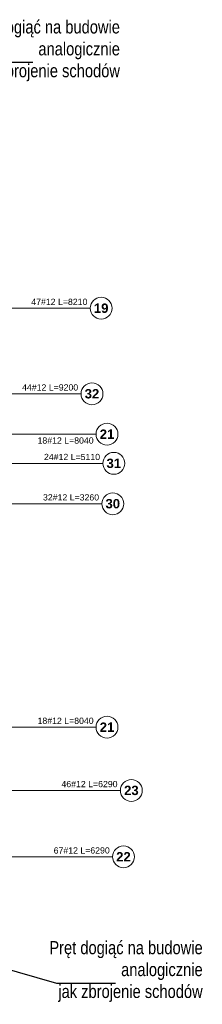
# Model space of a CAD drawing. Extents: x -1474 to 1750831, y -670488 to 75879.
# Tile 12 of 14: x 1733647 to 1736569, y -667202 to -651458. Entities that reach past the tile are written whole.
import ezdxf
from ezdxf import colors
from ezdxf.entities.mleader import LeaderData, LeaderLine
from ezdxf.math import Vec2, Vec3

# ---------------------------------------------------------------- set-up
doc = ezdxf.new("R2010")
doc.units = 0
doc.header["$LTSCALE"] = 10
doc.header["$MEASUREMENT"] = 0
doc.layers.add('P-linia słupy drewno', color=2, linetype='Continuous', lineweight=53)
doc.layers.add('RCAD_opis rozkładu', color=7, linetype='Continuous')
doc.styles.add('_Fd Opis', font='arial.ttf', dxfattribs={"width": 0.9})
doc.styles.add('style1', font='arial.ttf')
doc.styles.add('style3', font='arialbd.ttf')

msp = doc.modelspace()

# ---------------------------------------------------------------- linework, layer by layer
at = {"layer": 'RCAD_opis rozkładu', "color": 8, "lineweight": 0}
for p, q in [((1734775.98746, -656071.90379), (1731488.44624, -656071.90379)), ((1734629.10942, -657440.3159), (1726774.72633, -657440.3159)), ((1734603.42702, -658085.56404), (1733288.48044, -658085.56404)), ((1734603.42702, -658085.56404), (1734869.35752, -658085.56404)), ((1734712.73639, -658552.35342), (1721948.50349, -658552.35342)), ((1734712.73639, -658552.35342), (1734977.83255, -658552.35342)), ((1734729.3044, -659198.14273), (1719298.49196, -659198.14273)), ((1734729.3044, -659198.14273), (1734961.26454, -659198.14273)), ((1734603.42702, -662770.50673), (1733288.48044, -662770.50673)), ((1734603.42702, -662770.50673), (1734869.35752, -662770.50673)), ((1735258.78498, -663782.24276), (1731430.91109, -663782.24276)), ((1735132.50427, -664842.87549), (1724714.73949, -664861.13161))]:
    msp.add_line(p, q, dxfattribs=at)
for centre in [(1734950.98746, -656071.90379), (1734804.10942, -657440.3159), (1735044.35752, -658085.56404), (1735152.83255, -658552.35342), (1735136.26454, -659198.14273), (1735044.35752, -662770.50673), (1735433.78498, -663782.24276), (1735307.50401, -664842.56882)]:
    msp.add_circle(centre, 175, dxfattribs=at)

# ---------------------------------------------------------------- texts
at = {"layer": 'P-linia słupy drewno', "lineweight": 13, "char_height": 210, "attachment_point": 6, "rotation": 0.000001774, "style": '_Fd Opis'}
for insert in [(1735251.39316, -651955.29794), (1736574.63594, -666677.20604)]:
    msp.add_mtext('{\\W0.8;Pręt dogiąć na budowie \\Panalogicznie\\P jak zbrojenie schodów }', dxfattribs=dict(at, insert=insert))
at = {"layer": 'RCAD_opis rozkładu', "color": 2, "char_height": 100, "attachment_point": 5, "style": 'style1'}
for s, insert in [('47#12 L=8210', (1734281.5468, -655970.19847)), ('44#12 L=9200', (1734134.66877, -657338.61058)), ('18#12 L=8040', (1734381.63583, -658187.26936)), ('24#12 L=5110', (1734484.55152, -658450.6481)), ('32#12 L=3260', (1734468.87026, -659096.40331)), ('18#12 L=8040', (1734381.63583, -662668.80141)), ('46#12 L=6290', (1734764.34433, -663680.53744))]:
    msp.add_mtext(s, dxfattribs=dict(at, insert=insert))
at = {"layer": 'RCAD_opis rozkładu', "color": 1, "char_height": 150, "attachment_point": 5, "style": 'style3'}
for s, insert in [('19', (1734950.98746, -656071.90379)), ('32', (1734804.10942, -657440.3159)), ('21', (1735044.35752, -658085.56404)), ('31', (1735152.83255, -658552.35342)), ('30', (1735136.26454, -659198.14273)), ('21', (1735044.35752, -662770.50673)), ('23', (1735433.78498, -663782.24276))]:
    msp.add_mtext(s, dxfattribs=dict(at, insert=insert))
at = {"layer": 'RCAD_opis rozkładu', "color": 2, "insert": (1734639.62557, -664742.03373), "char_height": 100, "attachment_point": 5, "rotation": 0.100405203, "style": 'style1'}
msp.add_mtext('67#12 L=6290', dxfattribs=at)
at = {"layer": 'RCAD_opis rozkładu', "color": 1, "insert": (1735307.50401, -664842.56882), "char_height": 150, "attachment_point": 5, "rotation": 0.100405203, "style": 'style3'}
msp.add_mtext('22', dxfattribs=at)

# ---------------------------------------------------------------- leaders
at = {"layer": 'P-linia słupy drewno', "lineweight": 13}
ml = msp.add_multileader_mtext('Standard', dxfattribs=at)
ml.set_content('         ', color=256)
ml.set_leader_properties()
ml.build(insert=Vec2(0, 0))
ml.multileader.update_dxf_attribs({"arrow_head_size": 96})
ctx = ml.context
ctx.base_point, ctx.char_height, ctx.arrow_head_size, ctx.landing_gap_size, ctx.plane_origin = Vec3(1733856.46489, -652139.12351), 3.2, 96, 1.6, Vec3(1733771.90456, -653876.33059)
notes = []
notes.append((ctx, [(1, (1, 1, 0), (1732911.70208, -652139.12351), (1, 0), 944.76281, [(0, [(1732131.19913, -654427.97729)], 0, [])])]))
ctx.mtext.insert, ctx.mtext.rotation, ctx.mtext.flow_direction = Vec3(1733858.06489, -652137.52351), 6.2831853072, 5
ml = msp.add_multileader_mtext('Standard', dxfattribs=at)
ml.set_content('         ', color=256)
ml.set_leader_properties()
ml.build(insert=Vec2(0, 0))
ml.multileader.update_dxf_attribs({"arrow_head_size": 96})
ctx = ml.context
ctx.base_point, ctx.char_height, ctx.arrow_head_size, ctx.landing_gap_size, ctx.plane_origin = Vec3(1735179.70767, -666861.03161), 3.2, 96, 1.6, Vec3(1735095.14734, -668598.23869)
notes.append((ctx, [(1, (1, 1, 0), (1734234.94485, -666861.03161), (1, 0), 944.76281, [(0, [(1732081.6961, -666244.28339)], 0, [])])]))
ctx.mtext.insert, ctx.mtext.rotation, ctx.mtext.flow_direction = Vec3(1735181.30767, -666859.43161), 6.2831853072, 5
for ctx, leaders in notes:
    for number, flags, end, landing, length, lines in leaders:
        leader = LeaderData()
        leader.index, (leader.has_last_leader_line, leader.has_dogleg_vector, leader.attachment_direction) = number, flags
        leader.last_leader_point, leader.dogleg_vector, leader.dogleg_length = Vec3(end), Vec3(landing), length
        for number, points, colour, breaks in lines:
            line = LeaderLine()
            line.index, line.vertices, line.color, line.breaks = number, Vec3.list(points), colors.encode_raw_color(colour), breaks
            leader.lines.append(line)
        ctx.leaders.append(leader)

doc.saveas('drawing.dxf')
